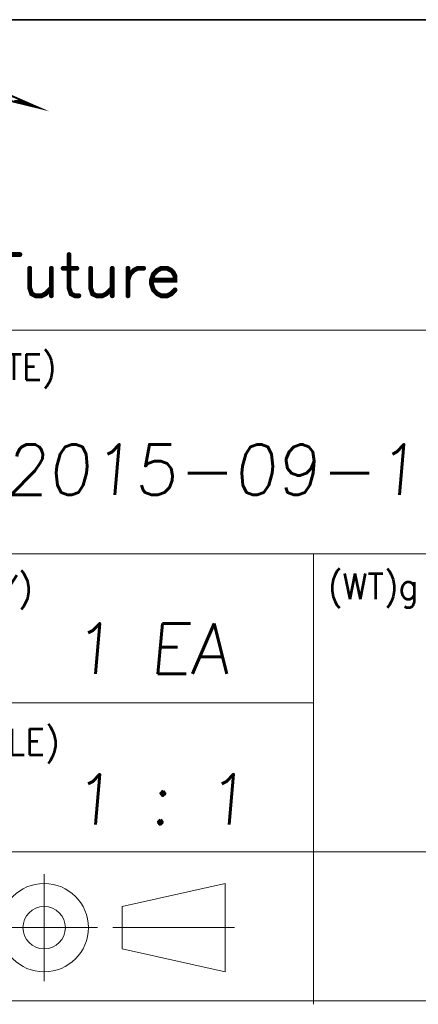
# Model space of a CAD drawing. Header units: millimetres. Extents: x 4065 to 8083, y -652 to 5416.
# Tile 206 of 256: x 5064 to 5081, y 4129 to 4173. Entities that reach past the tile are written whole.
import ezdxf
from ezdxf.enums import TextEntityAlignment as Align

# ---------------------------------------------------------------- set-up
doc = ezdxf.new("R2010")
doc.units = ezdxf.units.MM
doc.header["$LTSCALE"] = 0.8
doc.layers.get('0').update_dxf_attribs({"linetype": 'CONTINUOUS', "lineweight": 0})
doc.layers.add('2', color=3, linetype='CONTINUOUS', lineweight=0)
doc.styles.get("Standard").update_dxf_attribs({"font": 'romans.shx', "width": 0.8, "oblique": 5, "bigfont": 'whgtxt.shx'})

# ---------------------------------------------------------------- blocks, each defined once
blk = doc.blocks.new('SMOOTH_0$064516')
at = {"const_width": 0.0323}
blk.add_lwpolyline([(-0.016, 0, 1), (0.016, 0, 1)], format="xyb", close=True, dxfattribs=at)
blk = doc.blocks.new('SMOOTH_0$0254')
at = {"const_width": 0.0127}
blk.add_lwpolyline([(-0.00635, 0, 1), (0.00635, 0, 1)], format="xyb", close=True, dxfattribs=at)
blk = doc.blocks.new('logo')
at = {"color": 7}
for points, const_width in [([(-3400.87, 5340.53), (-3395.17, 5338.04), (-3404.93, 5340.42)], 0.338), ([(-3398.28, 5339.29), (-3399.54, 5339.29)], 0.338), ([(-3398.95, 5339.12), (-3397.77, 5339.12)], 0.338), ([(-3398.44, 5338.95), (-3397.43, 5338.95)], 0.338), ([(-3397.6, 5338.78), (-3397.09, 5338.78)], 0.338), ([(-3403.11, 5311.97), (-3398.57, 5311.97)], 0.859), ([(-3389.85, 5311.97), (-3389.85, 5306.03), (-3389.5, 5304.99), (-3388.8, 5304.64), (-3388.11, 5304.64)], 0.859), ([(-3396.83, 5309.53), (-3396.83, 5306.03), (-3396.48, 5304.99), (-3395.78, 5304.64), (-3394.73, 5304.64), (-3394.04, 5304.99), (-3392.99, 5306.03)], 0.859), ([(-3392.99, 5309.53), (-3392.99, 5304.64)], 0.859), ([(-3390.9, 5309.53), (-3388.46, 5309.53)], 0.859), ([(-3386.01, 5309.53), (-3386.01, 5306.03), (-3385.67, 5304.99), (-3384.96, 5304.64), (-3383.92, 5304.64), (-3383.22, 5304.99), (-3382.17, 5306.03)], 0.859), ([(-3382.17, 5309.53), (-3382.17, 5304.64)], 0.859), ([(-3379.38, 5307.43), (-3379.04, 5308.48), (-3378.34, 5309.17), (-3377.64, 5309.53), (-3376.59, 5309.53)], 0.859), ([(-3379.38, 5309.53), (-3379.38, 5304.64)], 0.859), ([(-3375.2, 5307.43), (-3371.01, 5307.43), (-3371.01, 5308.13), (-3371.36, 5308.82), (-3371.71, 5309.17), (-3372.41, 5309.53), (-3373.46, 5309.53), (-3374.15, 5309.17), (-3374.85, 5308.48), (-3375.2, 5307.43), (-3375.2, 5306.74), (-3374.85, 5305.69), (-3374.15, 5304.99), (-3373.46, 5304.64), (-3372.41, 5304.64), (-3371.71, 5304.99), (-3371.01, 5305.69)], 0.859)]:
    blk.add_lwpolyline(points, dxfattribs=dict(at, const_width=const_width))
at = {"color": 7, "const_width": 0.338}
blk.add_lwpolyline([(-3395.28, 5338.08), (-3404.92, 5340.43), (-3400.67, 5340.43), (-3395.28, 5338.08)], close=True, dxfattribs=at)
at = {"color": 7, "xscale": 13.31, "yscale": 13.31, "zscale": 13.31}
for name, p in [('SMOOTH_0$0254', (-3398.44, 5338.95)), ('SMOOTH_0$0254', (-3398.28, 5339.29)), ('SMOOTH_0$0254', (-3397.77, 5339.12)), ('SMOOTH_0$0254', (-3397.43, 5338.95)), ('SMOOTH_0$0254', (-3397.6, 5338.78)), ('SMOOTH_0$0254', (-3397.09, 5338.78)), ('SMOOTH_0$0254', (-3395.28, 5338.08)), ('SMOOTH_0$0254', (-3395.28, 5338.08)), ('SMOOTH_0$0254', (-3395.17, 5338.04)), ('SMOOTH_0$064516', (-3398.57, 5311.97)), ('SMOOTH_0$064516', (-3389.85, 5311.97)), ('SMOOTH_0$064516', (-3396.83, 5309.53)), ('SMOOTH_0$064516', (-3392.99, 5309.53)), ('SMOOTH_0$064516', (-3390.9, 5309.53)), ('SMOOTH_0$064516', (-3388.46, 5309.53)), ('SMOOTH_0$064516', (-3386.01, 5309.53)), ('SMOOTH_0$064516', (-3382.17, 5309.53)), ('SMOOTH_0$064516', (-3379.38, 5309.53)), ('SMOOTH_0$064516', (-3378.34, 5309.17)), ('SMOOTH_0$064516', (-3377.64, 5309.53)), ('SMOOTH_0$064516', (-3376.59, 5309.53)), ('SMOOTH_0$064516', (-3374.15, 5309.17)), ('SMOOTH_0$064516', (-3373.46, 5309.53)), ('SMOOTH_0$064516', (-3372.41, 5309.53)), ('SMOOTH_0$064516', (-3371.71, 5309.17)), ('SMOOTH_0$064516', (-3379.38, 5307.43)), ('SMOOTH_0$064516', (-3379.04, 5308.48)), ('SMOOTH_0$064516', (-3375.2, 5307.43)), ('SMOOTH_0$064516', (-3375.2, 5307.43)), ('SMOOTH_0$064516', (-3374.85, 5308.48)), ('SMOOTH_0$064516', (-3371.36, 5308.82)), ('SMOOTH_0$064516', (-3371.01, 5308.13)), ('SMOOTH_0$064516', (-3371.01, 5307.43)), ('SMOOTH_0$064516', (-3396.83, 5306.03)), ('SMOOTH_0$064516', (-3392.99, 5306.03)), ('SMOOTH_0$064516', (-3389.85, 5306.03)), ('SMOOTH_0$064516', (-3386.01, 5306.03)), ('SMOOTH_0$064516', (-3382.17, 5306.03)), ('SMOOTH_0$064516', (-3375.2, 5306.74)), ('SMOOTH_0$064516', (-3374.85, 5305.69)), ('SMOOTH_0$064516', (-3371.01, 5305.69)), ('SMOOTH_0$064516', (-3396.48, 5304.99)), ('SMOOTH_0$064516', (-3395.78, 5304.64)), ('SMOOTH_0$064516', (-3394.73, 5304.64)), ('SMOOTH_0$064516', (-3394.04, 5304.99)), ('SMOOTH_0$064516', (-3392.99, 5304.64)), ('SMOOTH_0$064516', (-3389.5, 5304.99)), ('SMOOTH_0$064516', (-3388.8, 5304.64)), ('SMOOTH_0$064516', (-3388.11, 5304.64)), ('SMOOTH_0$064516', (-3385.67, 5304.99)), ('SMOOTH_0$064516', (-3384.96, 5304.64)), ('SMOOTH_0$064516', (-3383.92, 5304.64)), ('SMOOTH_0$064516', (-3383.22, 5304.99)), ('SMOOTH_0$064516', (-3382.17, 5304.64)), ('SMOOTH_0$064516', (-3379.38, 5304.64)), ('SMOOTH_0$064516', (-3374.15, 5304.99)), ('SMOOTH_0$064516', (-3373.46, 5304.64)), ('SMOOTH_0$064516', (-3372.41, 5304.64)), ('SMOOTH_0$064516', (-3371.71, 5304.99))]:
    blk.add_blockref(name, p, dxfattribs=at)

msp = doc.modelspace()

# ---------------------------------------------------------------- linework, layer by layer
at = {"color": 7, "linetype": 'Continuous', "lineweight": 35}
msp.add_line((5014.595, 4172.838), (5090.054, 4172.838), dxfattribs=at)
at = {"color": 7, "linetype": 'Continuous'}
for p, q in [((5014.595, 4159.168), (5090.054, 4159.168)), ((5014.595, 4149.325), (5090.054, 4149.325)), ((5076.464, 4129.485), (5076.464, 4149.325)), ((5014.595, 4142.764), (5076.464, 4142.764)), ((5014.595, 4136.202), (5090.054, 4136.202)), ((5064.602, 4130.505), (5064.602, 4135.216)), ((5068.034, 4133.793), (5072.573, 4134.805)), ((5072.573, 4130.915), (5072.573, 4134.805)), ((5072.573, 4130.915), (5072.573, 4134.805)), ((5068.034, 4131.927), (5068.034, 4133.793)), ((5062.246, 4132.86), (5066.957, 4132.86)), ((5067.624, 4132.86), (5072.983, 4132.86)), ((5068.034, 4131.927), (5072.573, 4130.915)), ((5014.595, 4129.64), (5090.054, 4129.64))]:
    msp.add_line(p, q, dxfattribs=at)
for radius in [1.945, 0.933]:
    msp.add_circle((5064.602, 4132.86), radius, dxfattribs=at)

# ---------------------------------------------------------------- block references
at = {"color": 3, "linetype": 'Continuous', "xscale": 0.2477402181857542, "yscale": 0.2477402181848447, "zscale": 0.2477402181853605}
msp.add_blockref('logo', (5905.499, 2846.508), dxfattribs=at)

# ---------------------------------------------------------------- texts
at = {"color": 7, "linetype": 'Continuous', "width": 0.933333}
for s, p in [('(DATE)', (5060.483, 4158.116)), ("(QT'Y)", (5059.801, 4148.386)), ('(WT)g', (5077.096, 4148.459)), ('(SCALE)', (5059.665, 4141.614))]:
    msp.add_text(s, height=1.1408, dxfattribs=at).set_placement(p, align=Align.TOP_LEFT)
at = {"layer": '2', "oblique": 5}
for s, p in [('2015-09-17', (5062.871, 4151.918)), ('1 EA', (5065.814, 4144.043)), ('1 : 1', (5065.814, 4137.402))]:
    msp.add_text(s, height=2.2157, dxfattribs=at).set_placement(p)

doc.saveas('drawing.dxf')
